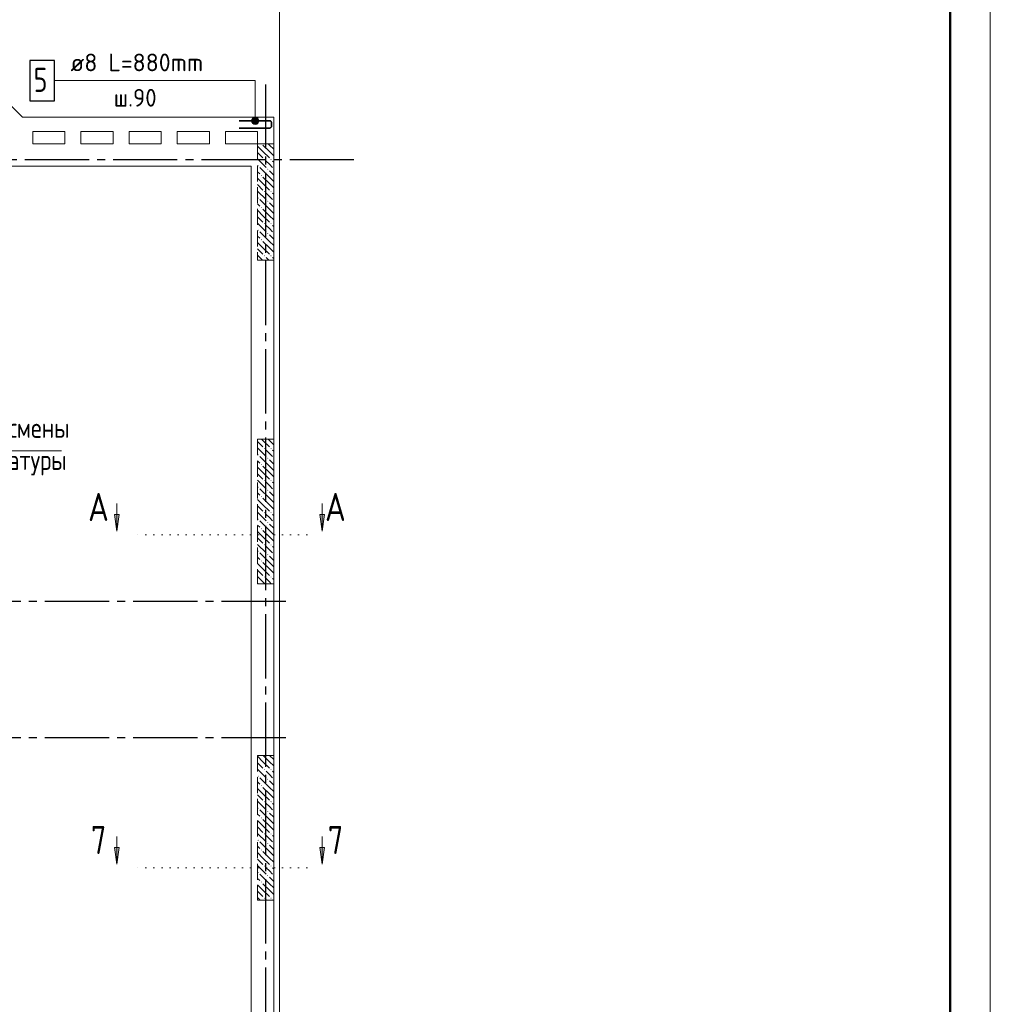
# Model space of a CAD drawing. Header units: millimetres. Extents: x 0 to 43617, y 0 to 59400.
# Tile 14 of 24: x 29911 to 42000, y 14011 to 26274. Entities that reach past the tile are written whole.
import ezdxf

# ---------------------------------------------------------------- set-up
doc = ezdxf.new("R2010")
doc.units = ezdxf.units.MM
for name, pattern in [('______2', [270, 200, -70]), ('______5', [1100, 800, -100, 100, -100]), ('______9', [100, 0, -100])]:
    doc.linetypes.add(name, pattern=pattern)
for name, color, linetype, lineweight in [('Standard', 7, 'Continuous', 25), ('ЖБ Перекрытие верхний уровень', 7, 'Continuous', 35), ('ЖБ Пилон', 7, 'Continuous', 35), ('Оси', 40, '______5', 18), ('Позиционная метка линия выноска', 7, 'Continuous', 13), ('Позиционная метка номер позиции', 7, 'Continuous', 13), ('Примечания', 7, 'Continuous', 25), ('Сечения символ', 7, 'Continuous', 25)]:
    doc.layers.add(name, color=color, linetype=linetype, lineweight=lineweight)
doc.layers.add('Обрамление П-обр. равн.', color=7, linetype='Continuous', lineweight=25, true_color=0x5f1e0f)
doc.styles.add('GOST 2.304-81', font='txt')
doc.styles.add('ISOCPEUR', font='txt')

msp = doc.modelspace()

# ---------------------------------------------------------------- hatches: boundary and pattern name
at = {"layer": 'ЖБ Пилон', "linetype": 'Continuous', "lineweight": 18, "transparency": 33554687}
for points in [[(32924, 24730), (32921, 24727), (32918, 24730)], [(32954, 24533), (32961, 24540), (32967, 24533), (32961, 24527)], [(33034, 24533), (33041, 24540), (33047, 24533), (33041, 24527)], [(32874, 24453), (32881, 24460), (32887, 24453), (32881, 24447)], [(32994, 24413), (33001, 24420), (33007, 24413), (33001, 24407)], [(32914, 24333), (32921, 24340), (32927, 24333), (32921, 24327)], [(32874, 24053), (32881, 24060), (32887, 24053), (32881, 24047)], [(32954, 24133), (32961, 24140), (32967, 24133), (32961, 24127)], [(33034, 24133), (33041, 24140), (33047, 24133), (33041, 24127)], [(32914, 23933), (32921, 23940), (32927, 23933), (32921, 23927)], [(32994, 24013), (33001, 24020), (33007, 24013), (33001, 24007)], [(32954, 23733), (32961, 23740), (32967, 23733), (32961, 23727)], [(33034, 23733), (33041, 23740), (33047, 23733), (33041, 23727)], [(32874, 23653), (32881, 23660), (32887, 23653), (32881, 23647)], [(32994, 23613), (33001, 23620), (33007, 23613), (33001, 23607)], [(32914, 23533), (32921, 23540), (32927, 23533), (32921, 23527)], [(32954, 23333), (32961, 23340), (32967, 23333), (32961, 23327)], [(33034, 23333), (33041, 23340), (33047, 23333), (33041, 23327)], [(32874, 20853), (32881, 20860), (32887, 20853), (32881, 20847)], [(32954, 20933), (32961, 20940), (32967, 20933), (32961, 20927)], [(33034, 20933), (33041, 20940), (33047, 20933), (33041, 20927)], [(32914, 20733), (32921, 20740), (32927, 20733), (32921, 20727)], [(32994, 20813), (33001, 20820), (33007, 20813), (33001, 20807)], [(32954, 20533), (32961, 20540), (32967, 20533), (32961, 20527)], [(33034, 20533), (33041, 20540), (33047, 20533), (33041, 20527)], [(32874, 20453), (32881, 20460), (32887, 20453), (32881, 20447)], [(32994, 20413), (33001, 20420), (33007, 20413), (33001, 20407)], [(32914, 20333), (32921, 20340), (32927, 20333), (32921, 20327)], [(32954, 20133), (32961, 20140), (32967, 20133), (32961, 20127)], [(33034, 20133), (33041, 20140), (33047, 20133), (33041, 20127)], [(32874, 20053), (32881, 20060), (32887, 20053), (32881, 20047)], [(32994, 20013), (33001, 20020), (33007, 20013), (33001, 20007)], [(32914, 19933), (32921, 19940), (32927, 19933), (32921, 19927)], [(32874, 19653), (32881, 19660), (32887, 19653), (32881, 19647)], [(32954, 19733), (32961, 19740), (32967, 19733), (32961, 19727)], [(33034, 19733), (33041, 19740), (33047, 19733), (33041, 19727)], [(32914, 19533), (32921, 19540), (32927, 19533), (32921, 19527)], [(32994, 19613), (33001, 19620), (33007, 19613), (33001, 19607)], [(32874, 19253), (32881, 19260), (32887, 19253), (32884, 19250), (32878, 19250)], [(32954, 19333), (32961, 19340), (32967, 19333), (32961, 19327)], [(33034, 19333), (33041, 19340), (33047, 19333), (33041, 19327)], [(32954, 16933), (32961, 16940), (32967, 16933), (32961, 16927)], [(33034, 16933), (33041, 16940), (33047, 16933), (33041, 16927)], [(32874, 16853), (32881, 16860), (32887, 16853), (32881, 16847)], [(32994, 16813), (33001, 16820), (33007, 16813), (33001, 16807)], [(32914, 16733), (32921, 16740), (32927, 16733), (32921, 16727)], [(32874, 16453), (32881, 16460), (32887, 16453), (32881, 16447)], [(32954, 16533), (32961, 16540), (32967, 16533), (32961, 16527)], [(33034, 16533), (33041, 16540), (33047, 16533), (33041, 16527)], [(32914, 16333), (32921, 16340), (32927, 16333), (32921, 16327)], [(32994, 16413), (33001, 16420), (33007, 16413), (33001, 16407)], [(32954, 16133), (32961, 16140), (32967, 16133), (32961, 16127)], [(33034, 16133), (33041, 16140), (33047, 16133), (33041, 16127)], [(32874, 16053), (32881, 16060), (32887, 16053), (32881, 16047)], [(32994, 16013), (33001, 16020), (33007, 16013), (33001, 16007)], [(32914, 15933), (32921, 15940), (32927, 15933), (32921, 15927)], [(32954, 15733), (32961, 15740), (32967, 15733), (32961, 15727)], [(33034, 15733), (33041, 15740), (33047, 15733), (33041, 15727)], [(32874, 15653), (32881, 15660), (32887, 15653), (32881, 15647)], [(32994, 15613), (33001, 15620), (33007, 15613), (33001, 15607)], [(32914, 15533), (32921, 15540), (32927, 15533), (32921, 15527)], [(32954, 15333), (32961, 15340), (32967, 15333), (32961, 15327)], [(33034, 15333), (33041, 15340), (33047, 15333), (33041, 15327)]]:
    msp.add_hatch(color=7, dxfattribs=at).paths.add_polyline_path(points, flags=16)
at = {"layer": 'Позиционная метка номер позиции', "linetype": 'Continuous', "lineweight": 13, "transparency": 33554687}
for points in [[(32800, 25015), (32890, 25015), (32884, 25038)], [(32800, 25015), (32884, 25038), (32806, 25038)], [(32806, 25038), (32884, 25038), (32867, 25054)], [(32806, 25038), (32867, 25054), (32822, 25054)], [(32822, 25054), (32867, 25054), (32845, 25060)], [(32806, 24993), (32890, 25015), (32800, 25015)], [(32806, 24993), (32884, 24993), (32890, 25015)], [(32822, 24976), (32884, 24993), (32806, 24993)], [(32822, 24976), (32867, 24976), (32884, 24993)], [(32867, 24976), (32822, 24976), (32845, 24970)]]:
    msp.add_hatch(color=7, dxfattribs=at).paths.add_polyline_path(points)
at = {"layer": 'Сечения символ', "linetype": 'Continuous', "lineweight": 13, "transparency": 33554687}
for points in [[(31151, 20112), (31121, 19902), (31091, 20112)], [(33708, 20112), (33678, 19902), (33648, 20112)], [(31151, 15965), (31121, 15755), (31091, 15965)], [(33708, 15965), (33678, 15755), (33648, 15965)]]:
    msp.add_hatch(color=7, dxfattribs=at).paths.add_polyline_path(points, flags=16)

# ---------------------------------------------------------------- linework, layer by layer
at = {"layer": 'Standard', "color": 7, "linetype": 'Continuous', "lineweight": 13, "transparency": 33554687}
msp.add_lwpolyline([(0, 0), (42000, 0), (42000, 59400), (0, 59400), (0, 0)], close=True, dxfattribs=at)
at = {"layer": 'Standard', "color": 7, "linetype": 'Continuous', "lineweight": 50, "transparency": 33554687}
msp.add_lwpolyline([(2000, 58900), (41500, 58900), (41500, 500), (2000, 500), (2000, 58900)], close=True, dxfattribs=at)
at = {"layer": 'Standard', "color": 254, "linetype": 'Continuous', "lineweight": 13, "true_color": 0xc4c4ff, "transparency": 33554687}
msp.add_lwpolyline([(7319, 10025), (33145, 10025), (33145, 57291), (7319, 57291), (7319, 10025)], dxfattribs=at)
at = {"layer": 'ЖБ Перекрытие верхний уровень', "color": 7, "linetype": 'Continuous', "lineweight": 18, "transparency": 33554687}
for p, q in [((29947, 25060), (28806, 26202)), ((33074, 25060), (29947, 25060)), ((33074, 10100), (33074, 25060)), ((30074, 24730), (30074, 24880)), ((30074, 24880), (30474, 24880)), ((30474, 24880), (30474, 24730)), ((30674, 24730), (30674, 24880)), ((30674, 24880), (31074, 24880)), ((31074, 24880), (31074, 24730)), ((31274, 24730), (31274, 24880)), ((31274, 24880), (31674, 24880)), ((31674, 24880), (31674, 24730)), ((31874, 24730), (31874, 24880)), ((31874, 24880), (32274, 24880)), ((32274, 24880), (32274, 24730)), ((32474, 24730), (32474, 24880)), ((32474, 24880), (32874, 24880)), ((32874, 24880), (32874, 24730)), ((30474, 24730), (30074, 24730)), ((31074, 24730), (30674, 24730)), ((31674, 24730), (31274, 24730)), ((32274, 24730), (31874, 24730)), ((32874, 24730), (32474, 24730))]:
    msp.add_line(p, q, dxfattribs=at)
at = {"layer": 'ЖБ Пилон', "color": 253, "linetype": '______2', "lineweight": 13, "true_color": 0xa0a0a0, "transparency": 33554687}
for p, q in [((32874, 24730), (32874, 23280)), ((33074, 24730), (32874, 24730)), ((33074, 23280), (33074, 24730)), ((32874, 23280), (33074, 23280)), ((32874, 21050), (32874, 19250)), ((33074, 21050), (32874, 21050)), ((33074, 19250), (33074, 21050)), ((32874, 19250), (33074, 19250)), ((32874, 17110), (32874, 15310)), ((33074, 17110), (32874, 17110)), ((33074, 15310), (33074, 17110)), ((32874, 15310), (33074, 15310))]:
    msp.add_line(p, q, dxfattribs=at)
at = {"layer": 'ЖБ Пилон', "color": 9, "linetype": 'Continuous', "lineweight": 18, "true_color": 0xc7c7c7, "transparency": 33554687}
for p, q in [((32941, 24633), (32874, 24700)), ((32941, 24713), (33021, 24633)), ((33021, 24713), (33004, 24730)), ((33021, 24713), (33074, 24660)), ((32874, 24620), (32941, 24553)), ((32874, 24540), (32981, 24433)), ((32941, 24633), (33021, 24553)), ((33021, 24633), (33074, 24580)), ((33021, 24313), (32901, 24433)), ((33021, 24473), (32981, 24513)), ((33061, 24433), (33021, 24473)), ((33061, 24513), (33074, 24500)), ((32874, 24380), (32901, 24353)), ((32941, 24233), (32874, 24300)), ((32941, 24313), (33021, 24233)), ((33021, 24393), (33074, 24340)), ((33021, 24313), (33074, 24260)), ((32874, 24220), (32941, 24153)), ((32941, 24233), (33021, 24153)), ((33021, 24233), (33074, 24180)), ((32874, 24140), (32981, 24033)), ((33021, 24073), (32981, 24113)), ((33061, 24033), (33021, 24073)), ((33061, 24113), (33074, 24100)), ((32874, 23980), (32901, 23953)), ((33021, 23913), (32901, 24033)), ((33021, 23993), (33074, 23940)), ((32941, 23833), (32874, 23900)), ((32874, 23820), (32941, 23753)), ((32941, 23913), (33021, 23833)), ((32941, 23833), (33021, 23753)), ((33021, 23913), (33074, 23860)), ((33021, 23833), (33074, 23780)), ((32874, 23740), (32981, 23633)), ((33021, 23673), (32981, 23713)), ((33061, 23633), (33021, 23673)), ((33061, 23713), (33074, 23700)), ((32874, 23580), (32901, 23553)), ((33021, 23513), (32901, 23633)), ((33021, 23593), (33074, 23540)), ((32941, 23433), (32874, 23500)), ((32941, 23513), (33021, 23433)), ((32941, 23433), (33021, 23353)), ((33021, 23513), (33074, 23460)), ((33021, 23433), (33074, 23380)), ((32874, 23420), (32941, 23353)), ((32874, 23340), (32934, 23280)), ((33014, 23280), (32981, 23313)), ((33061, 23313), (33074, 23300)), ((32874, 21020), (32941, 20953)), ((32941, 21033), (32924, 21050)), ((32941, 21033), (33021, 20953)), ((33004, 21050), (33021, 21033)), ((33021, 21033), (33074, 20980)), ((32874, 20940), (32981, 20833)), ((33021, 20873), (32981, 20913)), ((33061, 20833), (33021, 20873)), ((33061, 20913), (33074, 20900)), ((32874, 20780), (32901, 20753)), ((33021, 20713), (32901, 20833)), ((33021, 20793), (33074, 20740)), ((32941, 20633), (32874, 20700)), ((32874, 20620), (32941, 20553)), ((32941, 20713), (33021, 20633)), ((32941, 20633), (33021, 20553)), ((33021, 20713), (33074, 20660)), ((33021, 20633), (33074, 20580)), ((32874, 20540), (32981, 20433)), ((33021, 20473), (32981, 20513)), ((33061, 20513), (33074, 20500)), ((32874, 20380), (32901, 20353)), ((33021, 20313), (32901, 20433)), ((33061, 20433), (33021, 20473)), ((33021, 20393), (33074, 20340)), ((32941, 20233), (32874, 20300)), ((32941, 20313), (33021, 20233)), ((33021, 20313), (33074, 20260)), ((32874, 20220), (32941, 20153)), ((32874, 20140), (32981, 20033)), ((32941, 20233), (33021, 20153)), ((33021, 20073), (32981, 20113)), ((33021, 20233), (33074, 20180)), ((33061, 20113), (33074, 20100)), ((33021, 19913), (32901, 20033)), ((33061, 20033), (33021, 20073)), ((33021, 19993), (33074, 19940)), ((32874, 19980), (32901, 19953)), ((32941, 19833), (32874, 19900)), ((32941, 19913), (33021, 19833)), ((33021, 19913), (33074, 19860)), ((32874, 19820), (32941, 19753)), ((32941, 19833), (33021, 19753)), ((33021, 19833), (33074, 19780)), ((32874, 19740), (32981, 19633)), ((33021, 19513), (32901, 19633)), ((33021, 19673), (32981, 19713)), ((33061, 19633), (33021, 19673)), ((33061, 19713), (33074, 19700)), ((32874, 19580), (32901, 19553)), ((32941, 19433), (32874, 19500)), ((32941, 19513), (33021, 19433)), ((33021, 19593), (33074, 19540)), ((33021, 19513), (33074, 19460)), ((32874, 19420), (32941, 19353)), ((32941, 19433), (33021, 19353)), ((33021, 19433), (33074, 19380)), ((32874, 19340), (32964, 19250)), ((33021, 19273), (32981, 19313)), ((33044, 19250), (33021, 19273)), ((33061, 19313), (33074, 19300)), ((32941, 17033), (32874, 17100)), ((32944, 17110), (33021, 17033)), ((33024, 17110), (33074, 17060)), ((32874, 17020), (32941, 16953)), ((32874, 16940), (32981, 16833)), ((32941, 17033), (33021, 16953)), ((33021, 17033), (33074, 16980)), ((33021, 16713), (32901, 16833)), ((33021, 16873), (32981, 16913)), ((33061, 16833), (33021, 16873)), ((33061, 16913), (33074, 16900)), ((32874, 16780), (32901, 16753)), ((32941, 16633), (32874, 16700)), ((32941, 16713), (33021, 16633)), ((33021, 16793), (33074, 16740)), ((33021, 16713), (33074, 16660)), ((32874, 16620), (32941, 16553)), ((32941, 16633), (33021, 16553)), ((33021, 16633), (33074, 16580)), ((32874, 16540), (32981, 16433)), ((33021, 16313), (32901, 16433)), ((33021, 16473), (32981, 16513)), ((33061, 16433), (33021, 16473)), ((33061, 16513), (33074, 16500)), ((32874, 16380), (32901, 16353)), ((32941, 16313), (33021, 16233)), ((33021, 16393), (33074, 16340)), ((33021, 16313), (33074, 16260)), ((32941, 16233), (32874, 16300)), ((32874, 16220), (32941, 16153)), ((32941, 16233), (33021, 16153)), ((33021, 16233), (33074, 16180)), ((32874, 16140), (32981, 16033)), ((33021, 16073), (32981, 16113)), ((33061, 16033), (33021, 16073)), ((33061, 16113), (33074, 16100)), ((32874, 15980), (32901, 15953)), ((33021, 15913), (32901, 16033)), ((33021, 15993), (33074, 15940)), ((32941, 15833), (32874, 15900)), ((32874, 15820), (32941, 15753)), ((32941, 15913), (33021, 15833)), ((32941, 15833), (33021, 15753)), ((33021, 15913), (33074, 15860)), ((33021, 15833), (33074, 15780)), ((32874, 15740), (32981, 15633)), ((33021, 15673), (32981, 15713)), ((33061, 15713), (33074, 15700)), ((32874, 15580), (32901, 15553)), ((33021, 15513), (32901, 15633)), ((33061, 15633), (33021, 15673)), ((33021, 15593), (33074, 15540)), ((32941, 15433), (32874, 15500)), ((32941, 15513), (33021, 15433)), ((33021, 15513), (33074, 15460)), ((32874, 15420), (32941, 15353)), ((32874, 15340), (32904, 15310)), ((32941, 15433), (33021, 15353)), ((33021, 15433), (33074, 15380)), ((32984, 15310), (32981, 15313)), ((33061, 15313), (33064, 15310))]:
    msp.add_line(p, q, dxfattribs=at)
at = {"layer": 'Обрамление П-обр. равн.', "color": 7, "linetype": 'Continuous', "lineweight": 13, "transparency": 33554687}
msp.add_line((30523, 25515), (32345, 25515), dxfattribs=at)
at = {"layer": 'Обрамление П-обр. равн.', "color": 7, "linetype": 'Continuous', "lineweight": 25, "transparency": 33554687}
msp.add_lwpolyline([(30035, 25265), (30345, 25265), (30345, 25765), (30035, 25765), (30035, 25265)], dxfattribs=at)
at = {"layer": 'Обрамление П-обр. равн.', "color": 7, "linetype": 'Continuous', "lineweight": 35, "transparency": 33554687}
msp.add_lwpolyline([(32645, 24925), (33026, 24925), (33029, 24926), (33033, 24927), (33036, 24929), (33039, 24931), (33041, 24934), (33043, 24937), (33045, 24941), (33045, 24944), (33045, 24996), (33045, 24999), (33043, 25003), (33041, 25006), (33039, 25009), (33036, 25011), (33033, 25013), (33029, 25015), (33026, 25015), (32645, 25015)], dxfattribs=at)
at = {"layer": 'Оси', "color": 8, "linetype": '______5', "lineweight": -3, "transparency": 33554687}
for p, q in [((32974, 25469), (32974, 7100)), ((34074, 24530), (4600, 24530)), ((34074, 24530), (4600, 24530)), ((33224, 19030), (4600, 19030)), ((33224, 17330), (4600, 17330))]:
    msp.add_line(p, q, dxfattribs=at)
at = {"layer": 'Позиционная метка линия выноска', "color": 251, "linetype": 'Continuous', "lineweight": 13, "true_color": 0x494949, "transparency": 33554687}
msp.add_lwpolyline([(21826, 32318), (23064, 31081), (20103, 28119), (18646, 29576), (17910, 28841), (19367, 27384), (17294, 25311), (20554, 22051), (21791, 23288), (22201, 22878), (22739, 22341), (21524, 21126), (22485, 20164), (24536, 22215), (25993, 20758), (26728, 21494), (25271, 22950), (28233, 25912), (29694, 24450), (32794, 24450), (32794, 11680)], dxfattribs=at)
at = {"layer": 'Позиционная метка номер позиции', "color": 7, "linetype": 'Continuous', "lineweight": 13, "transparency": 33554687}
for p, q in [((32845, 25060), (32845, 25060)), ((32800, 25015), (32800, 25015)), ((32845, 24970), (32845, 24970)), ((32890, 25015), (32890, 25015))]:
    msp.add_line(p, q, dxfattribs=at)
msp.add_lwpolyline([(32845, 25015), (32845, 25515), (30345, 25515)], dxfattribs=at)
msp.add_circle((32845, 25015), 45, dxfattribs=at)
at = {"layer": 'Примечания', "color": 7, "linetype": 'Continuous', "lineweight": 13, "transparency": 33554687}
msp.add_lwpolyline([(30433, 20903), (26922, 20903), (26922, 21841)], dxfattribs=at)
at = {"layer": 'Сечения символ', "color": 7, "linetype": 'Continuous', "lineweight": 13, "transparency": 33554687}
for p, q in [((31121, 19902), (31121, 20250)), ((33678, 19902), (33678, 20250)), ((31121, 19902), (31091, 20112)), ((31091, 20112), (31151, 20112)), ((31121, 20112), (31121, 20127)), ((31151, 20112), (31121, 19902)), ((33678, 19902), (33648, 20112)), ((33648, 20112), (33708, 20112)), ((33678, 20112), (33678, 20127)), ((33708, 20112), (33678, 19902)), ((31121, 19902), (31121, 19902)), ((31121, 19902), (31121, 19902)), ((31121, 19902), (31121, 19902)), ((33678, 19902), (33678, 19902)), ((33678, 19902), (33678, 19902)), ((33678, 19902), (33678, 19902)), ((31121, 15755), (31121, 16102)), ((33678, 15755), (33678, 16102)), ((31121, 15755), (31091, 15965)), ((31091, 15965), (31151, 15965)), ((31121, 15965), (31121, 15980)), ((31151, 15965), (31121, 15755)), ((33678, 15755), (33648, 15965)), ((33648, 15965), (33708, 15965)), ((33678, 15965), (33678, 15980)), ((33708, 15965), (33678, 15755)), ((31121, 15755), (31121, 15755)), ((31121, 15755), (31121, 15755)), ((31121, 15755), (31121, 15755)), ((33678, 15755), (33678, 15755)), ((33678, 15755), (33678, 15755)), ((33678, 15755), (33678, 15755))]:
    msp.add_line(p, q, dxfattribs=at)
at = {"layer": 'Сечения символ', "color": 7, "linetype": '______9', "lineweight": 13, "transparency": 33554687}
for p, q in [((33485, 19860), (31344, 19860)), ((33485, 15713), (31344, 15713))]:
    msp.add_line(p, q, dxfattribs=at)

# ---------------------------------------------------------------- texts
at = {"layer": 'Обрамление П-обр. равн.', "color": 7, "linetype": 'Continuous', "lineweight": 13, "transparency": 33554687, "attachment_point": 7, "style": 'ISOCPEUR'}
for s, insert, char_height, width in [('\\W0.98;ø8 L=880mm ', (30543, 25632), 220, 1888.53), ('\\W0.78;5', (30085, 25375), 300, 326.4), ('\\W0.94;ш.90 ', (31082, 25192), 220, 807.15)]:
    msp.add_mtext(s, dxfattribs=dict(at, insert=insert, char_height=char_height, width=width))
at = {"layer": 'Примечания', "color": 7, "linetype": 'Continuous', "lineweight": 25, "transparency": 33554687, "char_height": 250, "attachment_point": 7, "style": 'GOST 2.304-81'}
for s, insert, width in [('Граница\\~смены', (28575, 20998), 1990.31), ('направления\\~арматуры', (27545, 20598), 3020.86)]:
    msp.add_mtext(s, dxfattribs=dict(at, insert=insert, width=width))
at = {"layer": 'Сечения символ', "color": 7, "linetype": 'Continuous', "lineweight": 35, "transparency": 33554687, "char_height": 350, "attachment_point": 7, "style": 'ISOCPEUR'}
for s, insert, width in [('\\W0.82;А', (30763, 20030), 458.09), ('\\W0.82;А', (33714, 20030), 458.1), ('\\W0.78;7', (30798, 15883), 380.8), ('\\W0.78;7', (33749, 15883), 380.8)]:
    msp.add_mtext(s, dxfattribs=dict(at, insert=insert, width=width))

doc.saveas('drawing.dxf')
